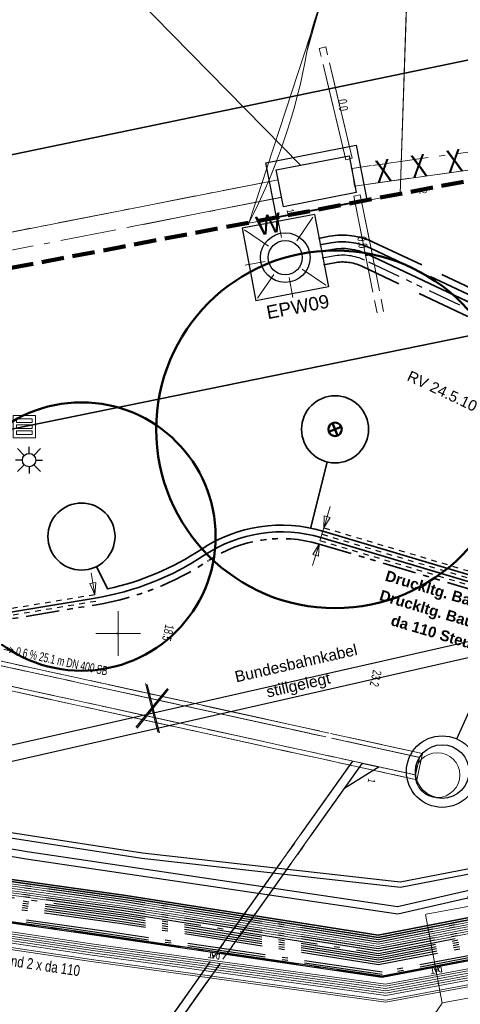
# Model space of a CAD drawing. Extents: x 3503739 to 3504470, y 5375172 to 5375561.
# Tile 35 of 121: x 3504094.65 to 3504104.5, y 5375365.44 to 5375387.46. Entities that reach past the tile are written whole.
import ezdxf

# ---------------------------------------------------------------- set-up
doc = ezdxf.new("R2010")
doc.units = 0
doc.header["$MEASUREMENT"] = 0
for name, pattern in [('1', [1.4, 0.5, -0.2, 0.5, -0.2]), ('123', [0.25001, 0.12501, -0.125]), ('125', [1.37501, 1.00001, -0.125, 0.125, -0.125]), ('126', [1.18751, 1.00001, -0.1875]), ('139', [80, 25, -5, 5, -5, 5, -5, 25, -5]), ('140', [41.5, 15, -3.5, 15, -3.5, 1, -3.5]), ('2', [3.4, 1.2, -0.5, 1.2, -0.5]), ('202', [2.64, 1.75, -0.38, 0.13, -0.38]), ('237', [1.5, 0.75, -0.18, 0.13, -0.13, 0.13, -0.18]), ('239', [2.09, 0.75, -0.18, 0.75, -0.18, 0.05, -0.18]), ('240', [1.88, 1.25, -0.25, 0.13, -0.25]), ('38', [5.5, 4, -0.5, 0.5, -0.5]), ('39', [4.75, 4, -0.75]), ('85', [2.7501, 2.0001, -0.25, 0.25, -0.25]), ('86', [2.3751, 2.0001, -0.375]), ('89', [0.85001, 0.30001, -0.125, 0.3, -0.125])]:
    doc.linetypes.add(name, pattern=pattern)
for name, color, linetype in [('$_LISY_$_TMP', 7, 'Continuous'), ('1WB_LICHT_KSR', 7, 'Continuous'), ('3WP_KANALISATION', 7, 'Continuous'), ('4WB_BESTAND_1_BA', 7, 'Continuous'), ('4WB_G_LEITUNG', 7, 'Continuous'), ('4WB_KANAL_HA', 7, 'Continuous'), ('4WB_KANALDECKEL', 7, 'Continuous'), ('4WB_KANALISATION', 7, 'Continuous'), ('4WB_WV_LEITUNG', 7, 'Continuous'), ('4WP_KANCAD', 7, 'Continuous'), ('68_BL_KANALPKT', 7, 'Continuous'), ('68_BL_STRBEL', 7, 'Continuous'), ('68_BL_STREINLAUF', 7, 'Continuous'), ('_4WP_DB_KAB_ABBR', 7, 'Continuous'), ('_4WP_KANCAD_', 7, 'Continuous'), ('_4WP_KANCADT_', 7, 'Continuous'), ('_4WP_LICHT-KSR', 7, 'Continuous'), ('_4WP_LICHT-LAMPE', 7, 'Continuous'), ('_4WP_STADT_BEW_S', 7, 'Continuous'), ('_4WP_STADT_DATEN', 7, 'Continuous'), ('_4WP_STADT_FTT1', 7, 'Continuous'), ('_4WP_STADT_STROM', 7, 'Continuous'), ('_4WP_TELEKOM', 7, 'Continuous'), ('BHM_BAUM_NEU', 7, 'Continuous'), ('K_FLURSTUECKE', 7, 'Continuous'), ('KMB_AUFBETON', 7, 'Continuous'), ('KMP_TIEF20-05-25', 7, 'Continuous'), ('PUNKTHOEHENATTDEF', 7, 'Continuous'), ('PUNKTNUMMERNATTDEF', 7, 'Continuous'), ('PUNKTSPEZIFIKATION', 7, 'Continuous'), ('ST_KABELQUERSCHN', 7, 'Continuous')]:
    doc.layers.add(name, color=color, linetype=linetype)
doc.styles.add('145', font='ARIAL.TTF', dxfattribs={"height": 0.24})
doc.styles.add('24', font='ARIAL.TTF', dxfattribs={"height": 0.43})
doc.styles.add('383', font='TXT', dxfattribs={"width": 0.8, "height": 0.24})
doc.styles.add('431', font='ARIAL.TTF', dxfattribs={"height": 0.3})
doc.styles.add('478', font='ARIAL.TTF', dxfattribs={"height": 0.25})
doc.styles.add('507', font='TXT', dxfattribs={"width": 0.8, "height": 0.5})
doc.styles.add('558', font='ARIALBD.TTF', dxfattribs={"height": 0.24})
doc.styles.add('79', font='TXT', dxfattribs={"width": 0.7, "height": 0.2})
doc.styles.add('80', font='TXT', dxfattribs={"width": 0.7, "height": 0.2})
doc.styles.add('82', font='TXT', dxfattribs={"width": 0.7, "height": 0.2})
doc.styles.add('90', font='TXT', dxfattribs={"width": 0.6, "height": 0.16})

# ---------------------------------------------------------------- blocks, each defined once
blk = doc.blocks.new('2085')
at = {"color": 7, "linetype": 'Continuous', "lineweight": 25}
for p, q in [((-0.106073, 0.106066), (-0.256073, 0.256066)), ((0, 0.15), (0, 0.3)), ((0.106073, 0.106066), (0.256073, 0.256066)), ((-0.15, 0), (-0.3, 0)), ((0.15, 0), (0.3, 0)), ((-0.106073, -0.106066), (-0.256073, -0.256066)), ((0, -0.15), (0, -0.3)), ((0.106073, -0.106066), (0.256073, -0.256066))]:
    blk.add_line(p, q, dxfattribs=at)
blk.add_circle((0, 0), 0.15, dxfattribs=at)
blk = doc.blocks.new('WP_LP_1010')
at = {"color": 1, "linetype": 'Continuous', "lineweight": 13}
for p, q in [((0, 0.454947), (0, 0.909893)), ((0, 0.909893), (0, 0.454947)), ((-0.776636, 0.776649), (-0.321689, 0.321703)), ((0.321689, 0.321703), (0.776636, 0.776649)), ((0.321689, 0.321703), (0.776636, 0.776649)), ((-0.454947, 0), (-0.909893, 0)), ((-0.454947, 0), (-0.909893, 0)), ((0.454947, 0), (0.909893, 0)), ((-0.321689, -0.321689), (-0.776636, -0.776636)), ((-0.321689, -0.321689), (-0.776636, -0.776636)), ((0.321689, -0.321689), (0.776636, -0.776636)), ((0.321689, -0.321689), (0.776636, -0.776636)), ((0, -0.454947), (0, -0.909893)), ((0, -0.454947), (0, -0.909893))]:
    blk.add_line(p, q, dxfattribs=at)
at = {"color": 7, "linetype": 'Continuous', "lineweight": 25}
for p, q in [((0.8253, 0.8253), (-0.8253, 0.8253)), ((-0.8253, 0.8253), (-0.8253, -0.8253)), ((0.8253, 0.8253), (0.8253, -0.8253)), ((0.8253, -0.8253), (-0.8253, -0.8253))]:
    blk.add_line(p, q, dxfattribs=at)
for radius in [0.555163, 0.38185]:
    blk.add_circle((0, 0), radius, dxfattribs=at)
at = {"color": 1, "linetype": 'Continuous', "style": '24'}
blk.add_text('W', height=0.43, dxfattribs=at).set_placement((-0.503602, 0.589889))
blk = doc.blocks.new('PUNKT')
blk.add_point((0, 0))
at = {"layer": 'PUNKTHOEHENATTDEF', "linetype": 'Continuous', "flags": 1}
blk.add_attdef('PUNKTHOEHE', (1, -0.5), '', height=0.8, dxfattribs=at)
at = {"layer": 'PUNKTNUMMERNATTDEF', "linetype": 'Continuous', "flags": 1}
blk.add_attdef('PUNKTNUMMER', (1, 0.5), '', height=0.8, dxfattribs=at)
at = {"layer": 'PUNKTSPEZIFIKATION', "linetype": 'Continuous', "flags": 1}
blk.add_attdef('PUNKTSPEZIFIKATION', (1, -1.5), '', height=0.8, dxfattribs=at)
blk = doc.blocks.new('2024')
at = {"color": 42, "linetype": 'Continuous', "lineweight": 13}
for p, q in [((0.000302, 0.999644), (0.000302, -1.000356)), ((-0.999698, -0.000356), (1.000302, -0.000356))]:
    blk.add_line(p, q, dxfattribs=at)
blk = doc.blocks.new('809')
at = {"color": 7, "linetype": 'Continuous', "lineweight": 13}
for points in [[(0, 0), (0.5, 0), (0.5, -0.5), (0, -0.5), (0, 0)], [(0.075005, -0.075005), (0.425003, -0.075005), (0.425003, -0.154999), (0.075005, -0.154999), (0.075005, -0.075005)], [(0.075005, -0.290001), (0.075005, -0.209999), (0.425003, -0.209999), (0.425003, -0.290001), (0.075005, -0.290001)], [(0.075005, -0.425003), (0.425003, -0.425003), (0.425003, -0.345001), (0.075005, -0.345001), (0.075005, -0.425003)]]:
    blk.add_lwpolyline(points, dxfattribs=at)
blk = doc.blocks.new('PFEIL')
at = {"color": 7, "linetype": 'Continuous', "lineweight": 13}
blk.add_line((-0.001996, 0.004989), (-0.001996, 0.975555), dxfattribs=at)
blk.add_lwpolyline([(0.002993, 1), (0.110751, 0.501122), (-0.113245, 0.501122), (0.002993, 1)], dxfattribs=at)
blk = doc.blocks.new('RUNDER_DECKEL')
at = {"color": 7, "linetype": 'Continuous', "lineweight": 13}
blk.add_circle((0.000004, 0), 0.5, dxfattribs=at)
blk = doc.blocks.new('1000DAT')
at = {"color": 114, "linetype": 'Continuous', "lineweight": 18}
for p, q in [((4.589325, 0.775263), (4.589325, 0.173263)), ((5.077223, 0.434754), (5.311664, 0.434754)), ((5.347511, 0.776867), (5.795146, 0.776867)), ((5.561325, 0.775263), (5.561325, 0.173263))]:
    blk.add_line(p, q, dxfattribs=at)
blk.add_lwpolyline([(4.589325, 0.775263, -1.1106127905), (4.589325, 0.173263)], format="xyb", dxfattribs=at)
blk.add_lwpolyline([(4.984101, 0.174284), (5.198961, 0.775263), (5.400541, 0.174284)], dxfattribs=at)
blk = doc.blocks.new('ALG_00093')
at = {"color": 1, "linetype": 'Continuous', "lineweight": 13}
blk.add_lwpolyline([(0, 0), (0.3773, 0.09625), (0.3773, -0.09625), (0, 0)], dxfattribs=at)

msp = doc.modelspace()

# ---------------------------------------------------------------- linework, layer by layer
at = {"layer": '1WB_LICHT_KSR', "color": 190, "linetype": 'Continuous', "lineweight": 35}
for points in [[(3504211.482, 5375387.747), (3504204.093, 5375386.637), (3504200.361, 5375386.007), (3504198.385, 5375385.654), (3504197.529, 5375385.502), (3504197.127, 5375385.403), (3504196.903, 5375385.267), (3504196.197, 5375384.767), (3504195.376, 5375384.2), (3504194.928, 5375384.114), (3504190.09, 5375383.252), (3504184.33, 5375382.312), (3504178.06, 5375381.347), (3504170.886, 5375379.997), (3504166.111, 5375379.267), (3504160.829, 5375378.367), (3504155.198, 5375377.077), (3504137.903, 5375373.707), (3504132.982, 5375372.797), (3504109.346, 5375368.287), (3504102.663, 5375366.987), (3504097.025, 5375367.877), (3504085.013, 5375369.557)], [(3504166.119, 5375379.218), (3504160.839, 5375378.318), (3504155.209, 5375377.028), (3504137.913, 5375373.658), (3504132.991, 5375372.748), (3504109.355, 5375368.238), (3504109.053, 5375368.179), (3504102.664, 5375366.936), (3504097.018, 5375367.828), (3504085.006, 5375369.507)]]:
    msp.add_lwpolyline(points, dxfattribs=at)
at = {"layer": '3WP_KANALISATION', "color": 7, "linetype": 'Continuous', "lineweight": 13}
for p, q in [((3504101.348, 5375386.818), (3504101.494, 5375386.853)), ((3504102.086, 5375384.364), (3504101.94, 5375384.329)), ((3504102.082, 5375384.136), (3504102.138, 5375383.74)), ((3504102.119, 5375383.511), (3504102.266, 5375383.541)), ((3504102.53, 5375382.226), (3504102.382, 5375382.198))]:
    msp.add_line(p, q, dxfattribs=at)
at = {"layer": '3WP_KANALISATION', "color": 7, "linetype": '86', "lineweight": 18}
for p, q in [((3504101.94, 5375384.329), (3504101.348, 5375386.818)), ((3504102.086, 5375384.364), (3504101.494, 5375386.853)), ((3504102.119, 5375383.511), (3504102.382, 5375382.198)), ((3504102.266, 5375383.541), (3504102.53, 5375382.226))]:
    msp.add_line(p, q, dxfattribs=at)
at = {"layer": '3WP_KANALISATION', "color": 1, "linetype": '89', "lineweight": 50}
msp.add_line((3504102.53, 5375382.226), (3504102.382, 5375382.198), dxfattribs=at)
at = {"layer": '3WP_KANALISATION', "color": 7, "linetype": '140', "lineweight": 18}
for points in [[(3504102.138, 5375383.74), (3504139.214, 5375388.948), (3504139.158, 5375389.344), (3504102.082, 5375384.136)], [(3504078.967, 5375379.263), (3504100.507, 5375383.49), (3504100.429, 5375383.882), (3504078.889, 5375379.655)]]:
    msp.add_lwpolyline(points, dxfattribs=at)
at = {"layer": '3WP_KANALISATION', "color": 7, "linetype": 'Continuous', "lineweight": 25}
for points in [[(3504100.153, 5375384.26), (3504102.175, 5375384.652), (3504102.411, 5375383.434), (3504100.389, 5375383.042), (3504100.153, 5375384.26)], [(3504100.387, 5375384.101), (3504102.017, 5375384.417), (3504102.177, 5375383.593), (3504100.547, 5375383.277), (3504100.387, 5375384.101)]]:
    msp.add_lwpolyline(points, dxfattribs=at)
at = {"layer": '4WB_BESTAND_1_BA', "color": 250, "linetype": '202', "lineweight": 25}
for points in [[(3504084.957, 5375369.157), (3504096.969, 5375367.485), (3504102.671, 5375366.579), (3504109.123, 5375367.836), (3504109.418, 5375367.895), (3504133.054, 5375372.405), (3504137.983, 5375373.315), (3504155.282, 5375376.685), (3504166.187, 5375378.826), (3504170.96, 5375379.556), (3504178.141, 5375380.906), (3504184.411, 5375381.871), (3504190.162, 5375382.811), (3504195.529, 5375383.768), (3504196.496, 5375384.302), (3504197.186, 5375384.911), (3504197.599, 5375385.159), (3504200.134, 5375385.614), (3504200.417, 5375385.664), (3504204.149, 5375386.294), (3504211.531, 5375387.404)], [(3504211.559, 5375387.208), (3504204.181, 5375386.098), (3504200.449, 5375385.468), (3504200.169, 5375385.418), (3504197.671, 5375384.967), (3504197.306, 5375384.747), (3504196.612, 5375384.138), (3504195.597, 5375383.576), (3504190.194, 5375382.615), (3504184.447, 5375381.675), (3504178.177, 5375380.71), (3504170.992, 5375379.36), (3504166.223, 5375378.63), (3504155.322, 5375376.489), (3504138.023, 5375373.119), (3504133.09, 5375372.209), (3504109.454, 5375367.699), (3504109.163, 5375367.64), (3504102.675, 5375366.375), (3504096.941, 5375367.289), (3504084.929, 5375368.957)], [(3504211.552, 5375387.257), (3504204.173, 5375386.147), (3504200.441, 5375385.517), (3504200.166, 5375385.468), (3504197.653, 5375385.015), (3504197.276, 5375384.788), (3504196.583, 5375384.179), (3504195.58, 5375383.624), (3504190.186, 5375382.664), (3504184.438, 5375381.724), (3504178.168, 5375380.759), (3504170.984, 5375379.409), (3504166.214, 5375378.679), (3504155.312, 5375376.538), (3504138.013, 5375373.168), (3504133.081, 5375372.258), (3504109.445, 5375367.748), (3504109.153, 5375367.689), (3504102.674, 5375366.426), (3504096.948, 5375367.338), (3504084.936, 5375369.007)], [(3504211.545, 5375387.306), (3504204.165, 5375386.196), (3504200.433, 5375385.566), (3504200.151, 5375385.516), (3504197.635, 5375385.063), (3504197.246, 5375384.829), (3504196.554, 5375384.22), (3504195.563, 5375383.672), (3504190.178, 5375382.713), (3504184.429, 5375381.773), (3504178.159, 5375380.808), (3504170.976, 5375379.458), (3504166.205, 5375378.728), (3504155.302, 5375376.587), (3504138.003, 5375373.217), (3504133.072, 5375372.307), (3504109.436, 5375367.797), (3504109.143, 5375367.738), (3504102.673, 5375366.477), (3504096.955, 5375367.387), (3504084.943, 5375369.057)], [(3504211.538, 5375387.355), (3504204.157, 5375386.245), (3504200.425, 5375385.615), (3504200.143, 5375385.565), (3504197.617, 5375385.111), (3504197.216, 5375384.87), (3504196.525, 5375384.261), (3504195.546, 5375383.72), (3504190.17, 5375382.762), (3504184.42, 5375381.822), (3504178.15, 5375380.857), (3504170.968, 5375379.507), (3504166.196, 5375378.777), (3504155.292, 5375376.636), (3504137.993, 5375373.266), (3504133.063, 5375372.356), (3504109.427, 5375367.846), (3504109.133, 5375367.787), (3504102.672, 5375366.528), (3504096.962, 5375367.436), (3504084.95, 5375369.107)], [(3504211.566, 5375387.159), (3504204.189, 5375386.049), (3504200.457, 5375385.419), (3504197.689, 5375384.919), (3504197.336, 5375384.706), (3504196.641, 5375384.097), (3504195.614, 5375383.528), (3504190.202, 5375382.566), (3504184.456, 5375381.626), (3504178.186, 5375380.661), (3504171, 5375379.311), (3504166.232, 5375378.581), (3504155.332, 5375376.44), (3504138.033, 5375373.07), (3504133.099, 5375372.16), (3504109.463, 5375367.65), (3504109.173, 5375367.591), (3504102.676, 5375366.324), (3504096.934, 5375367.24), (3504084.922, 5375368.907)], [(3504211.545, 5375386.954), (3504203.624, 5375385.716), (3504203.227, 5375385.676), (3504202.845, 5375385.376), (3504201.956, 5375384.652), (3504201.468, 5375384.505), (3504199.8, 5375384.296), (3504198.124, 5375384.086), (3504196.005, 5375383.547), (3504190.21, 5375382.517), (3504184.465, 5375381.577), (3504178.225, 5375380.436), (3504175.148, 5375379.841), (3504166.164, 5375378.301), (3504155.406, 5375376.141), (3504138.075, 5375372.845), (3504137.172, 5375372.678), (3504133.64, 5375372.019), (3504122.158, 5375369.841), (3504109.501, 5375367.447), (3504107.907, 5375367.141), (3504102.752, 5375366.161), (3504096.537, 5375367.076), (3504085.429, 5375368.676)], [(3504197.314, 5375385.046), (3504197.119, 5375384.931), (3504196.421, 5375384.439), (3504195.512, 5375383.816), (3504190.154, 5375382.86), (3504184.402, 5375381.92), (3504178.132, 5375380.955), (3504170.952, 5375379.605), (3504166.178, 5375378.875), (3504155.272, 5375376.734), (3504137.973, 5375373.364), (3504133.045, 5375372.454), (3504109.409, 5375367.944), (3504109.113, 5375367.885), (3504102.67, 5375366.63), (3504096.976, 5375367.534), (3504084.964, 5375369.207)], [(3504197.288, 5375385.089), (3504197.092, 5375384.973), (3504196.393, 5375384.48), (3504195.495, 5375383.864), (3504190.146, 5375382.909), (3504184.393, 5375381.969), (3504178.123, 5375381.004), (3504170.944, 5375379.654), (3504166.169, 5375378.924), (3504155.262, 5375376.783), (3504137.963, 5375373.413), (3504133.036, 5375372.503), (3504109.4, 5375367.993), (3504109.103, 5375367.934), (3504102.669, 5375366.681), (3504096.983, 5375367.583), (3504084.971, 5375369.257)], [(3504166.135, 5375379.12), (3504160.859, 5375378.22), (3504155.231, 5375376.93), (3504137.933, 5375373.56), (3504133.009, 5375372.65), (3504109.373, 5375368.14), (3504109.073, 5375368.081), (3504102.666, 5375366.834), (3504097.004, 5375367.73), (3504084.992, 5375369.407)], [(3504166.127, 5375379.169), (3504160.849, 5375378.269), (3504155.22, 5375376.979), (3504137.923, 5375373.609), (3504133, 5375372.699), (3504109.364, 5375368.189), (3504109.063, 5375368.13), (3504102.665, 5375366.885), (3504097.011, 5375367.779), (3504084.999, 5375369.457)], [(3504166.173, 5375378.252), (3504155.416, 5375376.092), (3504138.084, 5375372.796), (3504137.181, 5375372.629), (3504133.649, 5375371.97), (3504122.167, 5375369.792), (3504109.51, 5375367.398), (3504107.916, 5375367.092), (3504102.753, 5375366.11), (3504096.53, 5375367.027), (3504085.422, 5375368.627)], [(3504085.415, 5375368.578), (3504096.523, 5375366.978), (3504102.754, 5375366.059), (3504105.025, 5375366.491)]]:
    msp.add_lwpolyline(points, dxfattribs=at)
at = {"layer": '4WB_BESTAND_1_BA', "color": 7, "linetype": 'Continuous', "lineweight": 13}
for points in [[(3504198.327, 5375383.464), (3504197.897, 5375383.413), (3504194.989, 5375382.928), (3504192.726, 5375382.647), (3504178.583, 5375380.165), (3504177.38, 5375379.955), (3504175.796, 5375379.625), (3504170.922, 5375378.606), (3504166.233, 5375377.946), (3504163.009, 5375377.275), (3504161.045, 5375376.895), (3504155.501, 5375375.744), (3504154.93, 5375375.637), (3504137.232, 5375372.354), (3504133.701, 5375371.689), (3504122.219, 5375369.519), (3504108.507, 5375366.949), (3504107.682, 5375366.795), (3504102.831, 5375365.895), (3504096.307, 5375366.789), (3504085.393, 5375368.419)], [(3504085.365, 5375368.223), (3504096.279, 5375366.593), (3504102.835, 5375365.691), (3504107.718, 5375366.599), (3504108.543, 5375366.753), (3504122.255, 5375369.323), (3504133.737, 5375371.493), (3504137.268, 5375372.158), (3504154.966, 5375375.441), (3504155.541, 5375375.548), (3504161.085, 5375376.699), (3504163.049, 5375377.079), (3504166.269, 5375377.75), (3504170.958, 5375378.41), (3504175.836, 5375379.429), (3504177.416, 5375379.759), (3504178.619, 5375379.969), (3504192.754, 5375382.451), (3504195.017, 5375382.732), (3504197.925, 5375383.213), (3504198.351, 5375383.264)], [(3504198.345, 5375383.314), (3504197.918, 5375383.263), (3504195.01, 5375382.781), (3504192.747, 5375382.5), (3504178.61, 5375380.018), (3504177.407, 5375379.808), (3504175.826, 5375379.478), (3504170.949, 5375378.459), (3504166.26, 5375377.799), (3504163.039, 5375377.128), (3504161.075, 5375376.748), (3504155.531, 5375375.597), (3504154.957, 5375375.49), (3504137.259, 5375372.207), (3504133.728, 5375371.542), (3504122.246, 5375369.372), (3504108.534, 5375366.802), (3504107.709, 5375366.648), (3504102.834, 5375365.742), (3504096.286, 5375366.642), (3504085.372, 5375368.272)], [(3504085.379, 5375368.321), (3504096.293, 5375366.691), (3504102.833, 5375365.793), (3504107.7, 5375366.697), (3504108.525, 5375366.851), (3504122.237, 5375369.421), (3504133.719, 5375371.591), (3504137.25, 5375372.256), (3504154.948, 5375375.539), (3504155.521, 5375375.646), (3504161.065, 5375376.797), (3504163.029, 5375377.177), (3504166.251, 5375377.848), (3504170.94, 5375378.508), (3504175.816, 5375379.527), (3504177.398, 5375379.857), (3504178.601, 5375380.067), (3504192.74, 5375382.549), (3504195.003, 5375382.83), (3504197.911, 5375383.313), (3504198.339, 5375383.364)], [(3504198.333, 5375383.414), (3504197.904, 5375383.363), (3504194.996, 5375382.879), (3504192.733, 5375382.598), (3504178.592, 5375380.116), (3504177.389, 5375379.906), (3504175.806, 5375379.576), (3504170.931, 5375378.557), (3504166.242, 5375377.897), (3504163.019, 5375377.226), (3504161.055, 5375376.846), (3504155.511, 5375375.695), (3504154.939, 5375375.588), (3504137.241, 5375372.305), (3504133.71, 5375371.64), (3504122.228, 5375369.47), (3504108.516, 5375366.9), (3504107.691, 5375366.746), (3504102.832, 5375365.844), (3504096.3, 5375366.74), (3504085.386, 5375368.37)], [(3504085.358, 5375368.174), (3504096.272, 5375366.544), (3504102.836, 5375365.64), (3504107.727, 5375366.55), (3504108.552, 5375366.704), (3504122.264, 5375369.274), (3504133.746, 5375371.444), (3504137.277, 5375372.109), (3504154.975, 5375375.392), (3504155.551, 5375375.499), (3504161.095, 5375376.65), (3504163.059, 5375377.03), (3504166.278, 5375377.701), (3504170.967, 5375378.361), (3504175.846, 5375379.38), (3504177.425, 5375379.71), (3504178.628, 5375379.92), (3504192.761, 5375382.402), (3504195.024, 5375382.683), (3504197.932, 5375383.163), (3504198.357, 5375383.214)], [(3504166.303, 5375377.552), (3504163.089, 5375376.882), (3504161.125, 5375376.502), (3504155.581, 5375375.353), (3504155.002, 5375375.245), (3504137.304, 5375371.962), (3504133.774, 5375371.297), (3504122.291, 5375369.127), (3504108.579, 5375366.557), (3504107.754, 5375366.403), (3504102.839, 5375365.487), (3504096.251, 5375366.397), (3504085.337, 5375368.027)], [(3504166.295, 5375377.602), (3504163.079, 5375376.932), (3504161.115, 5375376.552), (3504155.571, 5375375.401), (3504154.993, 5375375.294), (3504137.295, 5375372.011), (3504133.765, 5375371.346), (3504122.282, 5375369.176), (3504108.57, 5375366.606), (3504107.745, 5375366.452), (3504102.838, 5375365.538), (3504096.258, 5375366.446), (3504085.344, 5375368.076)]]:
    msp.add_lwpolyline(points, dxfattribs=at)
at = {"layer": '4WB_BESTAND_1_BA', "color": 251, "linetype": 'Continuous', "lineweight": 13}
for points in [[(3504166.143, 5375379.071), (3504160.916, 5375378.179), (3504155.242, 5375376.881), (3504137.943, 5375373.511), (3504133.018, 5375372.601), (3504109.382, 5375368.091), (3504109.083, 5375368.032), (3504102.667, 5375366.783), (3504096.997, 5375367.681), (3504084.985, 5375369.357)], [(3504166.151, 5375379.022), (3504160.879, 5375378.122), (3504155.253, 5375376.832), (3504137.953, 5375373.462), (3504133.027, 5375372.552), (3504109.391, 5375368.042), (3504109.093, 5375367.983), (3504102.668, 5375366.732), (3504096.99, 5375367.632), (3504084.978, 5375369.307)]]:
    msp.add_lwpolyline(points, dxfattribs=at)
at = {"layer": '4WB_BESTAND_1_BA', "color": 116, "linetype": 'Continuous', "lineweight": 13}
for points in [[(3504085.007, 5375369.404), (3504097.005, 5375367.731), (3504102.666, 5375366.834), (3504109.074, 5375368.081), (3504109.372, 5375368.14), (3504133.009, 5375372.65), (3504137.934, 5375373.56), (3504155.232, 5375376.93), (3504160.859, 5375378.22), (3504166.135, 5375379.121)], [(3504085.015, 5375369.454), (3504097.012, 5375367.78), (3504102.665, 5375366.885), (3504109.064, 5375368.13), (3504109.363, 5375368.189), (3504133, 5375372.699), (3504137.924, 5375373.609), (3504155.221, 5375376.979), (3504160.896, 5375378.277), (3504166.127, 5375379.17)], [(3504166.167, 5375378.923), (3504160.899, 5375378.024), (3504155.274, 5375376.734), (3504137.972, 5375373.364), (3504133.045, 5375372.454), (3504109.41, 5375367.944), (3504109.112, 5375367.885), (3504102.67, 5375366.63), (3504096.975, 5375367.533), (3504084.949, 5375369.21)], [(3504166.159, 5375378.972), (3504160.936, 5375378.081), (3504155.263, 5375376.783), (3504137.962, 5375373.413), (3504133.036, 5375372.503), (3504109.401, 5375367.993), (3504109.102, 5375367.934), (3504102.669, 5375366.681), (3504096.982, 5375367.582), (3504084.955, 5375369.26)]]:
    msp.add_lwpolyline(points, dxfattribs=at)
at = {"layer": '4WB_BESTAND_1_BA', "color": 1, "linetype": 'Continuous', "lineweight": 25}
msp.add_lwpolyline([(3504085.413, 5375368.568), (3504096.521, 5375366.968), (3504102.754, 5375366.049), (3504104.969, 5375366.47), (3504105.023, 5375366.481), (3504105.346, 5375366.418), (3504105.513, 5375366.241), (3504105.643, 5375365.556), (3504106.277, 5375362.127), (3504106.634, 5375359.203), (3504106.803, 5375358.774), (3504108.324, 5375355.243), (3504109.406, 5375352.83), (3504109.852, 5375352.455), (3504112.278, 5375351.442), (3504112.74, 5375351.258), (3504112.992, 5375351.097), (3504113.393, 5375351.009), (3504113.706, 5375351.018), (3504114.25, 5375351.398), (3504114.93, 5375351.787), (3504116.91, 5375352.168)], dxfattribs=at)
at = {"layer": '4WB_BESTAND_1_BA', "color": 114, "linetype": 'Continuous', "lineweight": 25}
msp.add_lwpolyline([(3504112.286, 5375351.46), (3504109.862, 5375352.473), (3504109.422, 5375352.842), (3504108.342, 5375355.251), (3504106.821, 5375358.782), (3504106.654, 5375359.207), (3504106.297, 5375362.131), (3504105.663, 5375365.56), (3504105.531, 5375366.251), (3504105.356, 5375366.436), (3504105.025, 5375366.501), (3504104.962, 5375366.49), (3504102.753, 5375366.07), (3504096.524, 5375366.988), (3504085.416, 5375368.588)], dxfattribs=at)
at = {"layer": '4WB_G_LEITUNG', "color": 6, "linetype": 'Continuous', "lineweight": 25}
for points in [[(3504085.477, 5375370.552), (3504097.382, 5375368.712), (3504103.166, 5375368.061), (3504109.274, 5375369.243), (3504121.004, 5375371.493), (3504132.565, 5375373.562), (3504133.716, 5375373.742), (3504134.949, 5375373.882), (3504140.444, 5375375.053), (3504152.251, 5375377.263), (3504164.06, 5375379.593), (3504175.875, 5375381.843), (3504187.576, 5375383.913), (3504199.26, 5375386.373), (3504204.957, 5375387.533), (3504211.05, 5375388.662), (3504223.011, 5375390.112), (3504223.231, 5375390.163), (3504230.399, 5375391.802), (3504234.778, 5375392.122), (3504242.124, 5375392.542), (3504246.704, 5375392.722), (3504246.978, 5375392.732)], [(3504246.974, 5375392.842), (3504246.699, 5375392.832), (3504242.119, 5375392.652), (3504234.771, 5375392.232), (3504230.382, 5375391.911), (3504223.206, 5375390.27), (3504222.992, 5375390.221), (3504211.033, 5375388.771), (3504204.936, 5375387.641), (3504199.237, 5375386.48), (3504187.555, 5375384.021), (3504175.855, 5375381.951), (3504164.039, 5375379.701), (3504152.23, 5375377.371), (3504140.423, 5375375.161), (3504134.932, 5375373.991), (3504133.701, 5375373.851), (3504132.546, 5375373.671), (3504120.984, 5375371.601), (3504109.253, 5375369.351), (3504103.161, 5375368.172), (3504097.397, 5375368.821), (3504085.494, 5375370.661)]]:
    msp.add_lwpolyline(points, dxfattribs=at)
at = {"layer": '4WB_KANAL_HA', "color": 7, "linetype": '85', "lineweight": 25}
for p, q in [((3504097.276, 5375371.617), (3504097.979, 5375372.487)), ((3504097.49, 5375372.594), (3504097.765, 5375371.51)), ((3504102.095, 5375370.882), (3504097.837, 5375364.883)), ((3504102.306, 5375370.833), (3504098, 5375364.767))]:
    msp.add_line(p, q, dxfattribs=at)
at = {"layer": '4WB_KANAL_HA', "color": 7, "linetype": 'Continuous', "lineweight": 13}
msp.add_line((3504102.095, 5375370.882), (3504102.306, 5375370.833), dxfattribs=at)
at = {"layer": '4WB_KANAL_HA', "color": 7, "linetype": '139', "lineweight": 25}
msp.add_lwpolyline([(3504102.306, 5375370.833), (3504102.689, 5375370.75), (3504101.897, 5375370.257)], dxfattribs=at)
at = {"layer": '4WB_KANALISATION', "color": 7, "linetype": '85', "lineweight": 18}
for p, q in [((3504080.108, 5375376.214), (3504103.656, 5375371.05)), ((3504080.131, 5375376.106), (3504103.589, 5375370.963)), ((3504079.979, 5375375.628), (3504103.527, 5375370.464)), ((3504080.046, 5375375.715), (3504103.504, 5375370.572))]:
    msp.add_line(p, q, dxfattribs=at)
at = {"layer": '4WB_KANALISATION', "color": 7, "linetype": 'Continuous', "lineweight": 13}
msp.add_line((3504103.656, 5375371.05), (3504103.527, 5375370.464), dxfattribs=at)
at = {"layer": '4WB_KANALISATION', "color": 7, "linetype": 'Continuous', "lineweight": 25}
for radius in [0.8, 0.6]:
    msp.add_circle((3504104.099, 5375370.646, 318.21), radius, dxfattribs=at)
at = {"layer": '4WB_WV_LEITUNG', "color": 4, "linetype": 'Continuous', "lineweight": 25}
for points in [[(3504082.965, 5375370.893), (3504094.819, 5375368.856), (3504103.099, 5375367.628), (3504109.267, 5375369.035), (3504121.131, 5375371.435), (3504132.968, 5375373.265), (3504133.786, 5375373.445), (3504134.385, 5375373.576), (3504140.417, 5375374.905), (3504150.912, 5375376.805), (3504162.835, 5375379.175)], [(3504082.938, 5375370.735), (3504094.794, 5375368.698), (3504103.106, 5375367.465), (3504109.3, 5375368.878), (3504121.159, 5375371.278), (3504132.997, 5375373.108), (3504133.821, 5375373.288), (3504134.42, 5375373.419), (3504140.448, 5375374.748), (3504150.942, 5375376.648), (3504162.866, 5375379.018)]]:
    msp.add_lwpolyline(points, dxfattribs=at)
at = {"layer": '4WP_KANCAD', "color": 7, "linetype": '38', "lineweight": 18}
for p, q in [((3504080.108, 5375376.214), (3504103.656, 5375371.05)), ((3504080.131, 5375376.106), (3504103.589, 5375370.963)), ((3504079.979, 5375375.628), (3504103.527, 5375370.464)), ((3504080.046, 5375375.715), (3504103.504, 5375370.572)), ((3504097.25, 5375371.636), (3504097.952, 5375372.506)), ((3504097.464, 5375372.613), (3504097.738, 5375371.529)), ((3504102.095, 5375370.882), (3504097.837, 5375364.883)), ((3504102.306, 5375370.833), (3504098, 5375364.767))]:
    msp.add_line(p, q, dxfattribs=at)
at = {"layer": '4WP_KANCAD', "color": 7, "linetype": '39', "lineweight": 18}
msp.add_lwpolyline([(3504102.306, 5375370.833), (3504102.689, 5375370.75), (3504101.897, 5375370.257)], dxfattribs=at)
at = {"layer": '4WP_KANCAD', "color": 7, "linetype": 'Continuous', "lineweight": 18}
for radius in [0.8, 0.6]:
    msp.add_circle((3504104.099, 5375370.646, 318.21), radius, dxfattribs=at)
at = {"layer": '_4WP_DB_KAB_ABBR', "color": 250, "linetype": 'Continuous', "lineweight": 25}
for p, q in [((3504085.081, 5375369.109), (3504117.986, 5375376.578)), ((3504085.081, 5375369.109), (3504117.986, 5375376.578)), ((3504085.159, 5375368.767), (3504118.064, 5375376.237)), ((3504085.159, 5375368.767), (3504118.064, 5375376.237))]:
    msp.add_line(p, q, dxfattribs=at)
at = {"layer": '_4WP_KANCAD_', "color": 7, "linetype": '126', "lineweight": 18}
for p, q in [((3504101.94, 5375384.329), (3504101.348, 5375386.818)), ((3504102.086, 5375384.364), (3504101.494, 5375386.853)), ((3504102.119, 5375383.511), (3504102.641, 5375380.904)), ((3504102.266, 5375383.541), (3504102.788, 5375380.934))]:
    msp.add_line(p, q, dxfattribs=at)
at = {"layer": '_4WP_KANCAD_', "color": 7, "linetype": '125', "lineweight": 18}
for p, q in [((3504097.25, 5375371.636), (3504097.952, 5375372.506)), ((3504097.464, 5375372.613), (3504097.738, 5375371.529)), ((3504102.095, 5375370.882), (3504097.837, 5375364.883)), ((3504102.306, 5375370.833), (3504098, 5375364.767))]:
    msp.add_line(p, q, dxfattribs=at)
at = {"layer": '_4WP_KANCAD_', "color": 7, "linetype": '240', "lineweight": 18}
for points in [[(3504102.138, 5375383.74), (3504139.214, 5375388.948), (3504139.158, 5375389.344), (3504102.082, 5375384.136)], [(3504078.967, 5375379.263), (3504100.507, 5375383.49), (3504100.429, 5375383.882), (3504078.889, 5375379.655)]]:
    msp.add_lwpolyline(points, dxfattribs=at)
at = {"layer": '_4WP_KANCAD_', "color": 7, "linetype": 'Continuous', "lineweight": 25}
for points in [[(3504100.153, 5375384.26), (3504102.175, 5375384.652), (3504102.411, 5375383.434), (3504100.389, 5375383.042), (3504100.153, 5375384.26)], [(3504100.387, 5375384.101), (3504102.017, 5375384.417), (3504102.177, 5375383.593), (3504100.547, 5375383.277), (3504100.387, 5375384.101)]]:
    msp.add_lwpolyline(points, dxfattribs=at)
at = {"layer": '_4WP_KANCAD_', "color": 7, "linetype": '239', "lineweight": 18}
for points in [[(3504079.979, 5375375.628), (3504103.527, 5375370.464), (3504103.656, 5375371.05), (3504080.108, 5375376.214)], [(3504080.046, 5375375.715), (3504103.504, 5375370.572), (3504103.589, 5375370.963), (3504080.131, 5375376.106)], [(3504102.306, 5375370.833), (3504102.689, 5375370.75), (3504101.897, 5375370.257)]]:
    msp.add_lwpolyline(points, dxfattribs=at)
at = {"layer": '_4WP_KANCAD_', "color": 7, "linetype": 'Continuous', "lineweight": 25}
for radius in [0.8, 0.6]:
    msp.add_circle((3504104.099, 5375370.646, 318.21), radius, dxfattribs=at)
at = {"layer": '_4WP_KANCADT_', "color": 7, "linetype": 'Continuous', "lineweight": 25}
for p, q in [((3504100.93, 5375384.206), (3504096.655, 5375388.566)), ((3504104.425, 5375371.376), (3504106.093, 5375375.11))]:
    msp.add_line(p, q, dxfattribs=at)
at = {"layer": '_4WP_LICHT-KSR', "color": 190, "linetype": '2', "lineweight": 35}
for points in [[(3504120.521, 5375373.583), (3504120.452, 5375373.956), (3504120.044, 5375374.237), (3504117.391, 5375374.606), (3504114.134, 5375376.848), (3504102.491, 5375382.353, 0.15724), (3504101.608, 5375382.469), (3504101.362, 5375382.423)], [(3504114.686, 5375375.366), (3504114.693, 5375375.616), (3504113.889, 5375376.466), (3504102.298, 5375381.947, 0.15724), (3504101.69, 5375382.026), (3504101.444, 5375381.981)]]:
    msp.add_lwpolyline(points, format="xyb", dxfattribs=at)
at = {"layer": '_4WP_STADT_BEW_S', "color": 142, "linetype": 'Continuous', "lineweight": 35}
msp.add_line((3504101.162, 5375376.101), (3504101.523, 5375377.571), dxfattribs=at)
at = {"layer": '_4WP_STADT_BEW_S', "color": 1, "linetype": 'Continuous', "lineweight": 18}
for p, q in [((3504101.45, 5375376.094), (3504101.593, 5375376.573)), ((3504101.343, 5375375.734), (3504101.2, 5375375.255)), ((3504096.327, 5375374.6), (3504096.245, 5375375.093))]:
    msp.add_line(p, q, dxfattribs=at)
at = {"layer": '_4WP_STADT_BEW_S', "color": 7, "linetype": 'Continuous', "lineweight": 18}
msp.add_line((3504101.45, 5375376.094), (3504101.364, 5375375.806), dxfattribs=at)
at = {"layer": '_4WP_STADT_BEW_S', "color": 1, "linetype": '123', "lineweight": 25}
for p, q in [((3504114.279, 5375372.266), (3504101.45, 5375376.094)), ((3504114.193, 5375371.978), (3504101.364, 5375375.806)), ((3504114.236, 5375372.122), (3504101.407, 5375375.95)), ((3504096.327, 5375374.6), (3504080.261, 5375371.932)), ((3504096.352, 5375374.452), (3504080.285, 5375371.784))]:
    msp.add_line(p, q, dxfattribs=at)
at = {"layer": '_4WP_STADT_BEW_S', "color": 142, "linetype": 'Continuous', "lineweight": 35}
msp.add_lwpolyline([(3504192.723, 5375387.93), (3504187.474, 5375386.904), (3504184.793, 5375386.38), (3504172.607, 5375384.252), (3504163.814, 5375382.717, 0.070922), (3504162.855, 5375382.405, -0.070918), (3504161.896, 5375382.094), (3504160.264, 5375381.809, -0.070631), (3504159.252, 5375381.777, 0.070634), (3504158.241, 5375381.744), (3504154.88, 5375381.158), (3504154.325, 5375381.357), (3504152.691, 5375381.061), (3504152.207, 5375380.651), (3504125.695, 5375375.656), (3504125.645, 5375375.582, -0.236691), (3504119.374, 5375372.101), (3504116.104, 5375371.963, -0.083182), (3504114.258, 5375372.194), (3504101.428, 5375376.022, 0.222583), (3504098.707, 5375375.616, -0.093318), (3504096.613, 5375374.731), (3504096.365, 5375375.23)], format="xyb", dxfattribs=at)
at = {"layer": '_4WP_STADT_BEW_S', "color": 5, "linetype": 'Continuous', "lineweight": 35}
msp.add_lwpolyline([(3504184.831, 5375386.184), (3504163.864, 5375382.45, 0.070894), (3504162.906, 5375382.135, -0.07089), (3504161.948, 5375381.82), (3504160.317, 5375381.529, -0.071787), (3504159.306, 5375381.493, 0.071046), (3504158.295, 5375381.458), (3504154.86, 5375380.846), (3504154.299, 5375381.047), (3504152.823, 5375380.78), (3504152.34, 5375380.371), (3504125.662, 5375375.344, -0.230644), (3504119.381, 5375371.951), (3504116.11, 5375371.814, -0.083182), (3504114.215, 5375372.05), (3504101.386, 5375375.878, 0.222584), (3504098.79, 5375375.491, -0.105774), (3504096.34, 5375374.526), (3504077.01, 5375371.316)], format="xyb", dxfattribs=at)
at = {"layer": '_4WP_STADT_BEW_S', "color": 35, "linetype": '237', "lineweight": 35}
msp.add_lwpolyline([(3504077.035, 5375371.168), (3504096.364, 5375374.378, 0.105774), (3504098.873, 5375375.366, -0.222583), (3504101.343, 5375375.734), (3504112.757, 5375372.328), (3504115.045, 5375371.48, 0.135235), (3504115.575, 5375371.434)], format="xyb", dxfattribs=at)
at = {"layer": '_4WP_STADT_BEW_S', "color": 142, "linetype": 'Continuous', "lineweight": 35}
for centre in [(3504101.702, 5375378.3), (3504096.031, 5375375.902)]:
    msp.add_circle(centre, 0.75, dxfattribs=at)
at = {"layer": '_4WP_STADT_DATEN', "color": 7, "linetype": 'Continuous', "lineweight": 35}
msp.add_lwpolyline([(3504117.693, 5375374.217), (3504114.059, 5375376.718), (3504102.427, 5375382.218, 0.15724), (3504101.635, 5375382.321), (3504101.39, 5375382.276)], format="xyb", dxfattribs=at)
at = {"layer": '_4WP_STADT_FTT1', "color": 1, "linetype": '237', "lineweight": 25}
msp.add_lwpolyline([(3504118.85, 5375373.452, 0.173082), (3504118.344, 5375373.716), (3504118.08, 5375373.753, -0.152204), (3504117.381, 5375374.083), (3504116.656, 5375374.749), (3504113.984, 5375376.587), (3504102.363, 5375382.082, 0.15724), (3504101.663, 5375382.174), (3504101.417, 5375382.128)], format="xyb", dxfattribs=at)
at = {"layer": '_4WP_STADT_STROM', "color": 3, "linetype": '2', "lineweight": 35}
msp.add_lwpolyline([(3504101.335, 5375382.571), (3504101.581, 5375382.616, -0.15724), (3504102.555, 5375382.489), (3504114.209, 5375376.979), (3504117.447, 5375374.75), (3504120.1, 5375374.38), (3504120.588, 5375374.044), (3504120.668, 5375373.61)], format="xyb", dxfattribs=at)
at = {"layer": 'BHM_BAUM_NEU', "color": 91, "linetype": 'Continuous', "lineweight": 50}
for p, q in [((3504101.757, 5375378.16), (3504101.647, 5375378.439)), ((3504101.841, 5375378.355), (3504101.562, 5375378.245))]:
    msp.add_line(p, q, dxfattribs=at)
for centre, radius in [((3504101.702, 5375378.3), 4), ((3504096.031, 5375375.902), 3), ((3504101.702, 5375378.3), 0.15)]:
    msp.add_circle(centre, radius, dxfattribs=at)
at = {"layer": 'K_FLURSTUECKE', "color": 252, "linetype": 'Continuous', "lineweight": 35}
for p, q in [((3504083.965, 5375382.263), (3504106.305, 5375386.897)), ((3504106.305, 5375386.897), (3504083.965, 5375382.263)), ((3504083.965, 5375382.263), (3504106.305, 5375386.897)), ((3504106.305, 5375386.897), (3504083.965, 5375382.263)), ((3504107.435, 5375380.947), (3504093.135, 5375378.033)), ((3504093.135, 5375378.033), (3504107.435, 5375380.947)), ((3504107.435, 5375380.947), (3504093.135, 5375378.033)), ((3504093.135, 5375378.033), (3504107.435, 5375380.947))]:
    msp.add_line(p, q, dxfattribs=at)
at = {"layer": 'KMB_AUFBETON', "color": 92, "linetype": 'Continuous', "lineweight": 13}
msp.add_line((3504103.385, 5375390.356), (3504103.156, 5375383.556), dxfattribs=at)
at = {"layer": 'KMB_AUFBETON', "color": 212, "linetype": 'Continuous', "lineweight": 13}
for p, q in [((3504103.156, 5375383.556), (3504103.385, 5375390.356)), ((3504099.77, 5375382.91), (3504102.133, 5375390.118))]:
    msp.add_line(p, q, dxfattribs=at)
at = {"layer": 'KMB_AUFBETON', "color": 92, "linetype": 'Continuous', "lineweight": 13}
for points in [[(3504103.385, 5375390.356, 0.199064), (3504101.073, 5375386.743)], [(3504099.77, 5375382.91, 0.075981), (3504101.073, 5375386.743)]]:
    msp.add_lwpolyline(points, format="xyb", dxfattribs=at)
at = {"layer": 'KMB_AUFBETON', "color": 40, "linetype": 'Continuous', "lineweight": 13}
msp.add_polyline3d([(3504101.346, 5375387.71, 0), (3504101.073, 5375386.743, 0), (3504101.027, 5375386.494, 0), (3504100.975, 5375386.245, 0), (3504100.919, 5375385.997, 0), (3504100.858, 5375385.751, 0), (3504100.792, 5375385.505, 0), (3504100.771, 5375385.433, 0), (3504100.722, 5375385.261, 0), (3504100.647, 5375385.018, 0), (3504100.567, 5375384.777, 0), (3504100.483, 5375384.537, 0), (3504100.395, 5375384.299, 0), (3504100.337, 5375384.152, 0), (3504100.301, 5375384.063, 0), (3504100.204, 5375383.828, 0), (3504100.102, 5375383.596, 0), (3504099.995, 5375383.365, 0), (3504099.885, 5375383.136, 0), (3504099.77, 5375382.91, 0), (3504103.156, 5375383.556, 0), (3504103.385, 5375390.356, 0)], dxfattribs=at)
at = {"layer": 'KMP_TIEF20-05-25', "color": 250, "linetype": '1', "lineweight": 100}
msp.add_line((3504116.953, 5375386.198), (3504074.152, 5375378.036), dxfattribs=at)
msp.add_line((3504116.953, 5375386.198), (3504074.152, 5375378.036), dxfattribs=at)
at = {"layer": 'ST_KABELQUERSCHN', "color": 7, "linetype": 'Continuous', "lineweight": 13}
msp.add_line((3504103.728, 5375367.449), (3504104.097, 5375365.467), dxfattribs=at)
msp.add_lwpolyline([(3504103.728, 5375367.449), (3504104.097, 5375365.467), (3504096.71, 5375354.701), (3504098.371, 5375345.78)], dxfattribs=at)

# ---------------------------------------------------------------- block references
at = {"layer": '$_LISY_$_TMP', "color": 7}
for name, p, xscale, yscale, rotation in [('ALG_00093', (3504101.45, 5375376.094), 0.699999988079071, 0.699999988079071, 73.38492965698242), ('ALG_00093', (3504101.343, 5375375.734), 0.699999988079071, 0.699999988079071, 253.3849639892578), ('ALG_00093', (3504096.327, 5375374.6), 0.699999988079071, 0.699999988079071, 99.426708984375), ('1000DAT', (3504100.031, 5375366.471), 0.2000000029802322, 0.2000000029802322, 171.616374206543), ('1000DAT', (3504104.962, 5375366.49), 0.2000000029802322, 0.2000000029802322, 190.7652282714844)]:
    msp.add_blockref(name, p, dxfattribs=dict(at, xscale=xscale, yscale=yscale, rotation=rotation))
at = {"layer": '4WB_KANALDECKEL', "color": 7}
msp.add_blockref('RUNDER_DECKEL', (3504103.992, 5375370.567), dxfattribs=at)
at = {"layer": '68_BL_KANALPKT', "color": 7, "xscale": 0.5, "yscale": 0.5}
for name, p in [('2024', (3504096.851, 5375373.737)), ('PUNKT', (3504096.828, 5375373.735))]:
    msp.add_blockref(name, p, dxfattribs=at)
at = {"layer": '68_BL_STRBEL', "color": 7}
msp.add_blockref('2085', (3504094.859, 5375377.612), dxfattribs=at)
at = {"layer": '68_BL_STREINLAUF', "color": 7}
msp.add_blockref('809', (3504094.501, 5375378.609), dxfattribs=at)
at = {"layer": '_4WP_LICHT-LAMPE', "color": 7, "rotation": 10.77300109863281}
msp.add_blockref('WP_LP_1010', (3504100.588, 5375382.14), dxfattribs=at)
at = {"layer": 'ST_KABELQUERSCHN', "color": 7, "xscale": 2.004499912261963, "yscale": 2.004499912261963, "rotation": 280.5463394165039}
for p in [(3504103.728, 5375367.449), (3504104.097, 5375365.467)]:
    msp.add_blockref('PFEIL', p, dxfattribs=at)

# ---------------------------------------------------------------- texts
at = {"layer": '3WP_KANALISATION', "color": 2, "linetype": 'Continuous', "style": '507', "width": 0.8}
msp.add_text('X   X   X   X   X   X   X   X   X   X   X   X   X   X   X   X   X   X   X   X   X   X   X', height=0.5, rotation=7.996, dxfattribs=at).set_placement((3504102.638, 5375383.807))
at = {"layer": '_4WP_DB_KAB_ABBR', "color": 250, "linetype": 'Continuous', "style": '478'}
for s, p in [('Bundesbahnkabel', (3504099.493, 5375372.64)), ('stillgelegt', (3504100.197, 5375372.301))]:
    msp.add_text(s, height=0.25, rotation=12.7893, dxfattribs=at).set_placement(p)
at = {"layer": '_4WP_KANCADT_', "color": 7, "linetype": 'Continuous'}
for s, height, rotation, style, width, p in [('0.0', 0.2, 277.9959, '82', 0.7, (3504101.766, 5375385.667)), ('2', 0.16, 277.9959, '90', 0.6, (3504103.585, 5375383.643)), ('1', 0.16, 281.1026, '90', 0.6, (3504100.617, 5375383.209)), ('0.0', 0.2, 277.9959, '82', 0.7, (3504102.198, 5375382.597)), ('18.5', 0.2, 257.6323, '80', 0.7, (3504097.91, 5375373.948)), ('--> 0.6 % 25.1 m DN 400 SB', 0.2, 347.6323, '79', 0.7, (3504094.27, 5375373.303)), ('23.2', 0.2, 257.6323, '80', 0.7, (3504102.553, 5375372.93)), ('1', 0.16, 257.6323, '90', 0.6, (3504102.449, 5375370.499))]:
    msp.add_text(s, height=height, rotation=rotation, dxfattribs=dict(at, style=style, width=width)).set_placement(p)
at = {"layer": '_4WP_LICHT-LAMPE', "color": 190, "linetype": 'Continuous', "style": '431'}
msp.add_text('EPW09', height=0.3, rotation=10.7699, dxfattribs=at).set_placement((3504100.198, 5375380.762))
at = {"layer": '_4WP_STADT_BEW_S', "color": 5, "linetype": 'Continuous', "style": '558'}
for s, p in [('Druckltg. Baumbew. in Schutzrohr', (3504102.804, 5375374.921)), ('Druckltg. Baumbew. in Schutzrohr', (3504102.676, 5375374.486)), ('da 110 Steuerkabel Baumbew.', (3504102.93, 5375373.925))]:
    msp.add_text(s, height=0.24, rotation=343.385, dxfattribs=at).set_placement(p)
at = {"layer": '_4WP_STADT_FTT1', "color": 1, "linetype": 'Continuous', "style": '145'}
msp.add_text('RV 24.5.10', height=0.24, rotation=334.6934, dxfattribs=at).set_placement((3504103.291, 5375379.405))
at = {"layer": '_4WP_TELEKOM', "color": 255, "linetype": 'Continuous', "style": '383', "width": 0.8}
msp.add_text('Bestand 2 x da 110', height=0.24, rotation=351.5057, dxfattribs=at).set_placement((3504093.791, 5375366.395))

doc.saveas('drawing.dxf')
